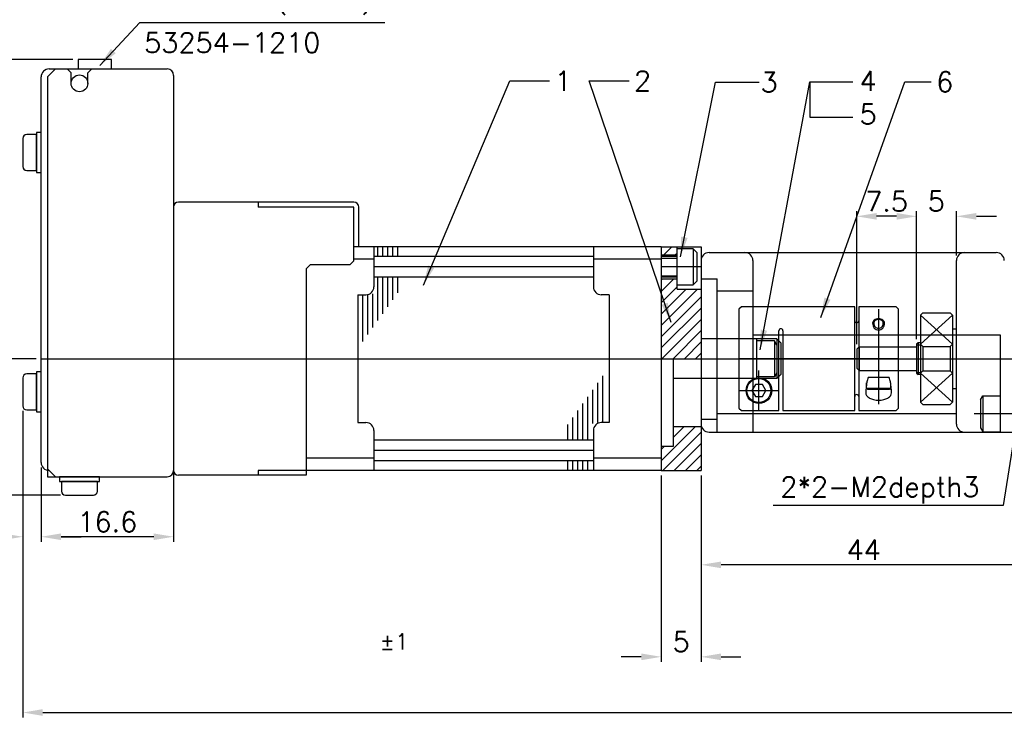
# Model space of a CAD drawing. Extents: x -129 to 281, y -129 to 158.
# Tile 3 of 7: x -67 to 56, y 1 to 89. Entities that reach past the tile are written whole.
import ezdxf
from ezdxf.lldxf.tags import DXFTag

# ---------------------------------------------------------------- set-up
doc = ezdxf.new("R2010")
doc.units = 0
doc.header["$MEASUREMENT"] = 0
for name, color, linetype in [('CENTER', 1, 'CENTER'), ('DIMS', 6, 'Continuous'), ('OBJECT', 7, 'Continuous')]:
    doc.layers.add(name, color=color, linetype=linetype)
doc.styles.get("Standard").update_dxf_attribs({"font": 'simplex.shx', "bigfont": 'bigfont.shx'})
tags = doc.linetypes.add('CENTER', pattern=[17.5, 13, -1.5, 1.5, -1.5]).pattern_tags.tags
tags[10:11] = [DXFTag(74, 4), DXFTag(75, 0), DXFTag(340, '0'), DXFTag(46, 1.0), DXFTag(50, 0.0), DXFTag(44, 0.0), DXFTag(45, 0.0)]
tags[8:9] = [DXFTag(74, 4), DXFTag(75, 0), DXFTag(340, '0'), DXFTag(46, 1.0), DXFTag(50, 0.0), DXFTag(44, 0.0), DXFTag(45, 0.0)]
tags[6:7] = [DXFTag(74, 4), DXFTag(75, 0), DXFTag(340, '0'), DXFTag(46, 1.0), DXFTag(50, 0.0), DXFTag(44, 0.0), DXFTag(45, 0.0)]
tags[4:5] = [DXFTag(74, 4), DXFTag(75, 0), DXFTag(340, '0'), DXFTag(46, 1.0), DXFTag(50, 0.0), DXFTag(44, 0.0), DXFTag(45, 0.0)]
tags = doc.linetypes.add('HIDDEN', pattern=[9.525, 6.35, -3.175]).pattern_tags.tags
tags[6:7] = [DXFTag(74, 4), DXFTag(75, 0), DXFTag(340, '0'), DXFTag(46, 1.0), DXFTag(50, 0.0), DXFTag(44, 0.0), DXFTag(45, 0.0)]
tags[4:5] = [DXFTag(74, 4), DXFTag(75, 0), DXFTag(340, '0'), DXFTag(46, 1.0), DXFTag(50, 0.0), DXFTag(44, 0.0), DXFTag(45, 0.0)]
doc.dimstyles.get("Standard").update_dxf_attribs({"dimtxt": 2.5, "dimasz": 2.5, "dimexe": 0.625, "dimexo": 0.625, "dimtad": 1, "dimdec": 3, "dimdsep": 46, "dimtxsty": 'Standard', "dimcen": 2.5, "dimadec": 0, "dimazin": 0, "dimtfac": 1, "dimtdec": 3, "dimtofl": 0, "dimtmove": 0, "dimatfit": 3, "dimfxl": 1, "dimtolj": 1, "dimtzin": 0, "dimarcsym": 0})

# ---------------------------------------------------------------- blocks, each defined once
blk = doc.blocks.new('*D9')
at = {"layer": 'DEFPOINTS', "color": 0}
for p in [(-66.57, 41.06), (212.43, 38.77), (212.43, 2.63)]:
    blk.add_point(p, dxfattribs=at)
at = {"layer": 'DIMS', "color": 0}
for p, q in [((-66.57, 40.43), (-66.57, 2.01)), ((212.43, 38.15), (212.43, 2.01)), ((-64.07, 2.63), (209.93, 2.63))]:
    blk.add_line(p, q, dxfattribs=at)
for points in [[(-64.07, 3.05), (-64.07, 2.21), (-66.57, 2.63)], [(209.93, 3.05), (209.93, 2.21), (212.43, 2.63)]]:
    blk.add_solid(points, dxfattribs=at)
at = {"layer": 'DIMS', "color": 0, "insert": (77.65, 4.51), "char_height": 2.5, "attachment_point": 5}
blk.add_mtext('\\A1;TOTAL L', dxfattribs=at)
blk = doc.blocks.new('*D17')
at = {"layer": 'DEFPOINTS', "color": 0}
for p in [(-64.27, 33.97), (-47.67, 32.97), (-64.27, 24.66)]:
    blk.add_point(p, dxfattribs=at)
at = {"layer": 'DIMS', "color": 0}
for p, q in [((-64.27, 33.35), (-64.27, 24.03)), ((-47.67, 32.35), (-47.67, 24.03)), ((-50.17, 24.66), (-61.77, 24.66))]:
    blk.add_line(p, q, dxfattribs=at)
for points in [[(-61.77, 25.07), (-61.77, 24.24), (-64.27, 24.66)], [(-50.17, 25.07), (-50.17, 24.24), (-47.67, 24.66)]]:
    blk.add_solid(points, dxfattribs=at)
at = {"layer": 'DIMS', "color": 0, "insert": (-55.97, 26.53), "char_height": 2.5, "attachment_point": 5}
blk.add_mtext('\\A1;16.6', dxfattribs=at)
blk = doc.blocks.new('*D16')
at = {"layer": 'DEFPOINTS', "color": 0}
for p in [(-66.57, 41.06), (-64.27, 33.97), (-66.57, 24.66)]:
    blk.add_point(p, dxfattribs=at)
at = {"layer": 'DIMS', "color": 0}
for p, q in [((-66.57, 40.43), (-66.57, 24.03)), ((-64.27, 33.35), (-64.27, 24.03)), ((-69.07, 24.66), (-71.57, 24.66)), ((-61.77, 24.66), (-59.27, 24.66))]:
    blk.add_line(p, q, dxfattribs=at)
for points in [[(-69.07, 25.07), (-69.07, 24.24), (-66.57, 24.66)], [(-61.77, 25.07), (-61.77, 24.24), (-64.27, 24.66)]]:
    blk.add_solid(points, dxfattribs=at)
at = {"layer": 'DIMS', "color": 0, "insert": (-73.07, 26.53), "char_height": 2.5, "attachment_point": 5}
blk.add_mtext('\\A1;2.3', dxfattribs=at)
blk = doc.blocks.new('*D15')
at = {"layer": 'DEFPOINTS', "color": 0}
for p in [(-64.27, 46.97), (-71.12, 29.87), (-61.22, 29.87)]:
    blk.add_point(p, dxfattribs=at)
at = {"layer": 'DIMS', "color": 0}
for p, q in [((-64.9, 46.97), (-71.75, 46.97)), ((-71.12, 44.47), (-71.12, 32.37)), ((-61.85, 29.87), (-71.75, 29.87))]:
    blk.add_line(p, q, dxfattribs=at)
for points in [[(-71.54, 44.47), (-70.71, 44.47), (-71.12, 46.97)], [(-71.54, 32.37), (-70.71, 32.37), (-71.12, 29.87)]]:
    blk.add_solid(points, dxfattribs=at)
at = {"layer": 'DIMS', "color": 0, "insert": (-73, 38.7), "char_height": 2.5, "attachment_point": 5, "rotation": 90}
blk.add_mtext('\\A1;17.1', dxfattribs=at)
blk = doc.blocks.new('*D10')
at = {"layer": 'DEFPOINTS', "color": 0}
for p in [(13.43, 32.97), (18.43, 32.97), (13.43, 9.61)]:
    blk.add_point(p, dxfattribs=at)
at = {"layer": 'DIMS', "color": 0}
for p, q in [((13.43, 32.35), (13.43, 8.99)), ((18.43, 32.35), (18.43, 8.99)), ((10.93, 9.61), (8.43, 9.61)), ((20.93, 9.61), (23.43, 9.61))]:
    blk.add_line(p, q, dxfattribs=at)
for points in [[(10.93, 10.03), (10.93, 9.19), (13.43, 9.61)], [(20.93, 10.03), (20.93, 9.19), (18.43, 9.61)]]:
    blk.add_solid(points, dxfattribs=at)
at = {"layer": 'DIMS', "color": 0, "insert": (15.93, 11.49), "char_height": 2.5, "attachment_point": 5}
blk.add_mtext('\\A1;5', dxfattribs=at)
blk = doc.blocks.new('*D19')
at = {"layer": 'DEFPOINTS', "color": 0}
for p in [(62.43, 37.47), (18.43, 32.97), (18.43, 21.14)]:
    blk.add_point(p, dxfattribs=at)
at = {"layer": 'DIMS', "color": 0}
for p, q in [((62.43, 36.85), (62.43, 20.51)), ((18.43, 32.35), (18.43, 20.51)), ((59.93, 21.14), (20.93, 21.14))]:
    blk.add_line(p, q, dxfattribs=at)
for points in [[(20.93, 21.55), (20.93, 20.72), (18.43, 21.14)], [(59.93, 21.55), (59.93, 20.72), (62.43, 21.14)]]:
    blk.add_solid(points, dxfattribs=at)
at = {"layer": 'DIMS', "color": 0, "insert": (38.81, 23.01), "char_height": 2.5, "attachment_point": 5}
blk.add_mtext('\\A1;44', dxfattribs=at)
blk = doc.blocks.new('*D14')
at = {"layer": 'DEFPOINTS', "color": 0}
for p in [(-71.05, 84.47), (-59.65, 84.47), (-64.27, 46.97)]:
    blk.add_point(p, dxfattribs=at)
at = {"layer": 'DIMS', "color": 0}
for p, q in [((-60.28, 84.47), (-71.67, 84.47)), ((-71.05, 49.47), (-71.05, 81.97)), ((-64.9, 46.97), (-71.67, 46.97))]:
    blk.add_line(p, q, dxfattribs=at)
for points in [[(-71.46, 81.97), (-70.63, 81.97), (-71.05, 84.47)], [(-71.46, 49.47), (-70.63, 49.47), (-71.05, 46.97)]]:
    blk.add_solid(points, dxfattribs=at)
at = {"layer": 'DIMS', "color": 0, "insert": (-72.92, 65.72), "char_height": 2.5, "attachment_point": 5, "rotation": 90}
blk.add_mtext('\\A1;37.5', dxfattribs=at)
blk = doc.blocks.new('カプリングΦ13')
at = {"layer": 'CENTER', "linetype": 'CENTER', "ltscale": 0.5}
blk.add_line((17.5, 6.21), (17.5, -5.7), dxfattribs=at)
at = {"layer": 'CENTER'}
for p, q in [((2.5, -6.5), (2.5, -1.5)), ((0, -4), (5, -4))]:
    blk.add_line(p, q, dxfattribs=at)
at = {"layer": 'OBJECT', "linetype": 'HIDDEN', "ltscale": 0.2}
for p, q in [((0.3, 6.5), (0, 6.2)), ((0, 6.2), (0, -6.2)), ((14.5, 6.5), (0.3, 6.5)), ((14.5, -6.5), (14.5, 6.5)), ((15, 6.5), (15, -6.5)), ((19.7, 6.5), (15, 6.5)), ((20, 6.2), (19.7, 6.5)), ((20, -6.2), (20, 6.2)), ((5, -6.5), (5, 3.5)), ((5.5, 3.5), (5.5, -6.5)), ((18.82, -2.35), (16.18, -2.35)), ((16, -3.7), (16, -3.03)), ((16, -3.7), (19, -3.7)), ((16, -3.7), (16.15, -3.85)), ((19, -3.7), (18.85, -3.85)), ((19, -3.03), (19, -3.7)), ((18.85, -3.85), (16.15, -3.85)), ((0, -6.2), (0.3, -6.5)), ((0.3, -6.5), (5, -6.5)), ((5.5, -6.5), (14.5, -6.5)), ((15, -6.5), (19.7, -6.5)), ((19.7, -6.5), (20, -6.2))]:
    blk.add_line(p, q, dxfattribs=at)
for points in [[(17.49, 5, 0.07297), (17.2, 4.95, 0.084022), (16.96, 4.84, 0.106519), (16.8, 4.65, 0.13065), (16.74, 4.45, 0.13065)], [(18.24, 4.45, 0.13065), (18.19, 4.65, 0.106519), (18.02, 4.84, 0.084022), (17.79, 4.95, 0.07297), (17.49, 5, 0.07297)], [(16.74, 4.45, 0.086263), (16.8, 4.12, 0.092558), (16.96, 3.84, 0.103117), (17.21, 3.65, 0.112067), (17.49, 3.59, 0.112067)], [(17.49, 4.91, 0.075836), (17.26, 4.87, 0.086054), (17.07, 4.77, 0.10599), (16.94, 4.62, 0.126235), (16.89, 4.45, 0.126235)], [(16.89, 4.45, 0.091027), (16.94, 4.2, 0.09508), (17.07, 3.99, 0.101435), (17.27, 3.85, 0.106438), (17.49, 3.8, 0.106438)], [(18.09, 4.45, 0.126235), (18.05, 4.62, 0.10599), (17.92, 4.77, 0.086054), (17.73, 4.87, 0.075836), (17.49, 4.91, 0.075836)], [(17.49, 3.8, 0.106438), (17.72, 3.85, 0.101435), (17.92, 3.99, 0.09508), (18.05, 4.2, 0.091027), (18.09, 4.45, 0.091027)], [(17.49, 3.59, 0.112067), (17.77, 3.65, 0.103117), (18.02, 3.84, 0.092558), (18.18, 4.12, 0.086263), (18.24, 4.45, 0.086263)], [(16.18, -2.35, 0.034762), (16.02, -2.92, 0.049181), (15.89, -4.28, 0.049181)], [(19.11, -4.28, 0.049181), (18.98, -2.92, 0.034762), (18.82, -2.35, 0.103234)], [(15.89, -4.28, 0.157417), (15.99, -4.6, 0.106568), (16.36, -4.93, 0.072099), (16.85, -5.13, 0.058488), (17.5, -5.21, 0.058488), (18.15, -5.13, 0.072099), (18.64, -4.93, 0.106568), (19.01, -4.6, 0.157417), (19.11, -4.28, 0.157417)]]:
    blk.add_lwpolyline(points, format="xyb", dxfattribs=at)
blk.add_lwpolyline([(2.07, -3.25), (1.63, -4), (2.07, -4.75), (2.93, -4.75), (3.37, -4), (2.93, -3.25)], close=True, dxfattribs=at)
for radius in [1.61, 1.5]:
    blk.add_circle((2.5, -4), radius, dxfattribs=at)
for centre, start, end in [((5.25, 3.5), 0, 180), ((14.75, 4.75), 180, 0), ((14.75, -4.75), 0, 180)]:
    blk.add_arc(centre, 0.25, start, end, dxfattribs=at)
blk = doc.blocks.new('*D21')
at = {"layer": 'DEFPOINTS', "color": 0}
for p in [(37.93, 64.81), (37.93, 48.17), (45.43, 48.77)]:
    blk.add_point(p, dxfattribs=at)
at = {"layer": 'DIMS', "color": 0}
for p, q in [((37.93, 48.8), (37.93, 65.44)), ((45.43, 49.4), (45.43, 65.44)), ((42.93, 64.81), (40.43, 64.81))]:
    blk.add_line(p, q, dxfattribs=at)
for points in [[(40.43, 65.23), (40.43, 64.39), (37.93, 64.81)], [(42.93, 65.23), (42.93, 64.39), (45.43, 64.81)]]:
    blk.add_solid(points, dxfattribs=at)
at = {"layer": 'DIMS', "color": 0, "insert": (41.68, 66.69), "char_height": 2.5, "attachment_point": 5}
blk.add_mtext('\\A1;7.5', dxfattribs=at)
blk = doc.blocks.new('*D20')
at = {"layer": 'DEFPOINTS', "color": 0}
for p in [(45.43, 64.81), (50.43, 59.27), (45.43, 48.77)]:
    blk.add_point(p, dxfattribs=at)
at = {"layer": 'DIMS', "color": 0}
for p, q in [((45.43, 49.4), (45.43, 65.44)), ((50.43, 59.9), (50.43, 65.44)), ((42.93, 64.81), (40.43, 64.81)), ((52.93, 64.81), (55.43, 64.81))]:
    blk.add_line(p, q, dxfattribs=at)
for points in [[(42.93, 65.23), (42.93, 64.39), (45.43, 64.81)], [(52.93, 65.23), (52.93, 64.39), (50.43, 64.81)]]:
    blk.add_solid(points, dxfattribs=at)
at = {"layer": 'DIMS', "color": 0, "insert": (47.9, 66.7), "char_height": 2.5, "attachment_point": 5}
blk.add_mtext('\\A1;5', dxfattribs=at)

msp = doc.modelspace()

# ---------------------------------------------------------------- hatches: boundary and pattern name
at = {"layer": 'OBJECT'}
h = msp.add_hatch(dxfattribs=at)
h.set_pattern_fill('ANSI31', color=256, scale=5, angle=45, style=0)
h.set_pattern_definition([(90, (5.42655, -68.312), (-0.625, 1e-16), [])])
h.paths.add_polyline_path([(-19.0469, 60.973), (-22.1469, 60.973), (-22.1469, 59.773), (-19.0469, 59.773)])
h.paths.add_polyline_path([(-19.0469, 55.973), (-19.0469, 57.173), (-22.1469, 57.173), (-22.1469, 55.973, -0.41421356), (-23.1469, 54.973), (-24.0469, 54.973), (-24.0469, 48.973)])
h = msp.add_hatch(dxfattribs=at)
h.set_pattern_fill('ANSI31', color=256, scale=8, style=0)
h.set_pattern_definition([(45, (2.9408, 15.1976), (-0.707107, 0.707107), [])])
h.paths.add_polyline_path([(13.4265, 60.973), (13.4265, 59.973), (15.4265, 59.973), (15.4265, 60.973)])
h.paths.add_polyline_path([(18.4265, 55.673), (15.4265, 55.673), (15.4265, 56.973), (13.4265, 56.973), (13.4265, 46.973), (18.4265, 46.973)])
h.paths.add_polyline_path([(18.4265, 35.473), (18.4265, 38.473), (14.9265, 38.473), (14.9265, 35.973), (13.4265, 35.973), (13.4265, 35.473)])
h.paths.add_polyline_path([(18.4265, 32.973), (18.4265, 35.473), (13.4265, 35.473), (13.4265, 32.973)])
h = msp.add_hatch(dxfattribs=at)
h.set_pattern_fill('ANSI31', color=256, scale=5, angle=225, style=0)
h.set_pattern_definition([(270, (-23.27345, 162.25804), (0.625, -2e-16), [])])
h.paths.add_polyline_path([(1.2, 32.973), (4.3, 32.973), (4.3, 34.173), (1.2, 34.173)])
h.paths.add_polyline_path([(1.2, 37.973), (1.2, 36.773), (4.3, 36.773), (4.3, 37.973, -0.41421356), (5.3, 38.973), (6.2, 38.973), (6.2, 44.973)])

# ---------------------------------------------------------------- linework, layer by layer
at = {"layer": 'CENTER', "ltscale": 0.5}
for p, q in [((4.9265, 58.473), (-22.5735, 58.473)), ((18.4265, 58.473), (13.4265, 58.473)), ((4.9265, 35.473), (-22.5735, 35.473))]:
    msp.add_line(p, q, dxfattribs=at)
at = {"layer": 'CENTER'}
for p, q in [((-64.2735, 46.973), (212.4265, 46.973)), ((65.9265, 40.073), (52.6627, 40.073))]:
    msp.add_line(p, q, dxfattribs=at)
at = {"layer": 'CENTER', "linetype": 'CENTER', "ltscale": 0.5}
msp.add_line((43.1765, 46.973), (23.1765, 46.973), dxfattribs=at)
at = {"layer": 'CENTER', "ltscale": 0.5}
msp.add_point((-31.0735, 46.973), dxfattribs=at)
at = {"layer": 'DIMS'}
msp.add_line((-47.6735, 32.973), (-47.6735, 27.6848), dxfattribs=at)
msp.add_lwpolyline([(-55.4532, 84.473), (-59.6532, 84.473), (-59.6532, 83.273), (-55.4532, 83.273)], close=True, dxfattribs=at)
at = {"layer": 'OBJECT'}
for p, q in [((-62.4735, 83.273), (-63.4735, 82.273)), ((-63.2735, 83.273), (-56.4735, 83.273)), ((-62.4735, 83.273), (-61.0235, 83.273)), ((-60.5235, 82.773), (-61.0235, 83.273)), ((-60.5235, 81.473), (-60.5235, 82.773)), ((-57.9235, 83.273), (-58.4235, 82.773)), ((-58.4235, 81.473), (-58.4235, 82.773)), ((-57.9235, 83.273), (-55.6735, 83.273)), ((-55.6735, 83.273), (-48.4735, 83.273)), ((-64.2735, 33.973), (-64.2735, 82.273)), ((-63.4735, 82.273), (-63.4735, 32.973)), ((-47.6735, 82.473), (-47.6735, 32.973)), ((32.0517, 81.6592), (32.0517, 77.2572)), ((32.0517, 77.2572), (37.4387, 77.2572)), ((-47.6735, 65.973), (-47.6735, 32.973)), ((-25.0735, 66.573), (-47.0735, 66.573)), ((-37.0735, 66.573), (-37.0735, 65.973)), ((-25.0735, 65.973), (-37.0735, 65.973)), ((-25.0735, 59.223), (-25.0735, 65.973)), ((-24.4735, 60.973), (-24.4735, 65.973)), ((13.4265, 60.973), (-25.0735, 60.973)), ((-24.4735, 60.973), (-25.0735, 60.973)), ((-22.5735, 60.973), (-22.5735, 55.973)), ((4.9265, 60.973), (4.9265, 55.973)), ((13.4265, 60.973), (13.4265, 32.973)), ((13.4265, 60.973), (13.4265, 32.973)), ((13.4265, 60.973), (18.4265, 60.973)), ((15.4265, 55.673), (15.4265, 60.973)), ((18.4265, 60.973), (18.4265, 32.973)), ((-22.5735, 59.4455), (-25.0735, 59.4455)), ((4.9265, 59.773), (-22.5735, 59.773)), ((13.4265, 59.4455), (4.9265, 59.4455)), ((13.4265, 59.973), (15.4265, 59.973)), ((18.4265, 59.273), (18.4265, 38.773)), ((19.4265, 60.273), (55.4265, 60.273)), ((-30.5735, 58.723), (-31.0735, 58.223)), ((-31.0735, 58.223), (-31.0735, 32.373)), ((-25.5735, 58.723), (-30.5735, 58.723)), ((-25.0735, 59.223), (-25.5735, 58.723)), ((4.9265, 57.173), (-22.5735, 57.173)), ((13.4265, 56.973), (15.4265, 56.973)), ((15.4265, 55.673), (18.4265, 55.673)), ((-24.5735, 54.973), (-24.5735, 38.973)), ((-24.5735, 54.973), (-23.5735, 54.973)), ((6.9265, 54.973), (5.9265, 54.973)), ((6.9265, 54.973), (6.9265, 38.973)), ((24.9265, 49.973), (55.9265, 49.973)), ((24.9265, 49.973), (24.9265, 37.773)), ((55.9265, 49.973), (55.9265, 37.773)), ((27.6377, 49.2157), (25.4265, 49.2157)), ((27.6377, 49.2157), (27.6377, 44.7157)), ((27.9265, 48.7155), (27.6377, 49.2157)), ((27.9265, 48.7155), (27.9265, 45.2155)), ((14.9265, 46.973), (14.9265, 35.973)), ((18.4265, 44.473), (14.9265, 44.473)), ((27.6377, 44.7157), (25.4265, 44.7157)), ((27.9265, 45.2155), (27.638, 44.7157)), ((53.4266, 41.8227), (53.7154, 42.323)), ((53.7153, 42.323), (53.7153, 37.823)), ((53.7153, 42.323), (55.9265, 42.323)), ((53.4265, 41.823), (53.4265, 38.323)), ((-24.5735, 38.973), (-23.5735, 38.973)), ((6.9265, 38.973), (5.9265, 38.973)), ((14.9265, 38.473), (18.4265, 38.473)), ((53.4267, 38.3228), (53.7152, 37.823)), ((-22.5735, 37.973), (-22.5735, 32.973)), ((4.9265, 37.973), (4.9265, 32.973)), ((19.4265, 37.773), (61.4265, 37.773)), ((53.7153, 37.823), (55.9265, 37.823)), ((4.9265, 36.773), (-22.5735, 36.773)), ((14.9265, 35.973), (13.4265, 35.973)), ((-22.5735, 34.5005), (-31.0735, 34.5005)), ((4.9265, 34.173), (-22.5735, 34.173)), ((13.4265, 34.5005), (4.9265, 34.5005)), ((-62.4735, 32.173), (-63.4735, 33.173)), ((-63.4735, 32.973), (-63.4735, 32.173)), ((-63.2735, 32.973), (-63.4735, 32.973)), ((-63.4735, 32.173), (-48.4735, 32.173)), ((-31.0735, 32.373), (-47.0735, 32.373)), ((-31.0735, 32.973), (-37.0735, 32.973)), ((-37.0735, 32.973), (-37.0735, 32.373)), ((13.4265, 32.973), (-31.0735, 32.973)), ((13.4265, 32.973), (18.4265, 32.973))]:
    msp.add_line(p, q, dxfattribs=at)
at = {"layer": 'OBJECT', "linetype": 'HIDDEN', "ltscale": 0.5}
for p, q in [((17.4265, 60.723), (15.4265, 60.723)), ((17.4265, 60.723), (17.4265, 56.223)), ((17.9265, 60.223), (17.4265, 60.723)), ((17.9265, 56.723), (17.9265, 60.223)), ((24.9265, 59.273), (24.9265, 49.973)), ((50.4265, 38.773), (50.4265, 59.273)), ((18.4265, 56.973), (20.4265, 56.973)), ((20.4265, 37.773), (20.4265, 56.973)), ((15.4265, 56.223), (17.4265, 56.223)), ((17.4265, 56.223), (17.9265, 56.723)), ((20.4265, 55.473), (24.9265, 55.473)), ((46.2265, 52.723), (45.9265, 52.423)), ((45.9265, 52.423), (45.9265, 41.523)), ((49.9265, 52.423), (45.9265, 48.801)), ((49.9265, 48.801), (45.9265, 52.423)), ((46.2265, 52.723), (49.6265, 52.723)), ((49.6265, 52.723), (49.9265, 52.423)), ((49.9265, 52.423), (49.9265, 41.523)), ((49.9265, 50.723), (50.4265, 50.723)), ((27.9265, 49.473), (18.4265, 49.473)), ((27.9265, 49.473), (27.9265, 44.473)), ((27.9265, 49.473), (28.4265, 48.973)), ((28.4265, 48.973), (28.4265, 44.973)), ((37.9265, 48.173), (37.9265, 45.773)), ((38.2266, 48.473), (37.9266, 48.173)), ((38.2265, 48.473), (45.4265, 48.473)), ((38.2265, 48.473), (38.2265, 45.473)), ((45.6265, 48.973), (45.4265, 48.773)), ((45.4265, 48.773), (45.4265, 45.173)), ((45.4265, 48.7025), (45.9265, 48.7025)), ((45.6265, 48.973), (45.6265, 44.973)), ((45.9265, 48.973), (45.6265, 48.973)), ((45.9265, 48.801), (46.2265, 48.501)), ((46.2265, 48.501), (46.2265, 45.445)), ((46.2265, 48.501), (49.6265, 48.501)), ((49.9265, 48.801), (49.6265, 48.501)), ((49.6265, 48.501), (49.6265, 45.445)), ((38.2265, 45.473), (37.9265, 45.773)), ((27.9265, 44.473), (18.4265, 44.473)), ((27.9265, 44.473), (28.4265, 44.973)), ((38.2265, 45.473), (45.4265, 45.473)), ((45.4265, 45.2435), (45.9265, 45.2435)), ((45.4266, 45.173), (45.6266, 44.973)), ((45.9265, 44.973), (45.6265, 44.973)), ((45.9265, 45.145), (46.2265, 45.445)), ((49.9265, 41.523), (45.9265, 45.145)), ((49.9265, 45.145), (45.9265, 41.523)), ((46.2265, 45.445), (49.6265, 45.445)), ((49.9265, 45.145), (49.6265, 45.445)), ((49.9265, 43.223), (50.4265, 43.223)), ((46.2265, 41.223), (45.9265, 41.523)), ((46.2265, 41.223), (49.6265, 41.223)), ((49.9265, 41.523), (49.6265, 41.223)), ((20.4265, 40.0991), (50.4265, 40.0991)), ((18.4265, 39.3737), (20.4265, 39.3737))]:
    msp.add_line(p, q, dxfattribs=at)
at = {"layer": 'OBJECT', "ltscale": 0.5}
for p, q in [((15.4265, 59.773), (13.4265, 59.773)), ((15.4265, 57.173), (13.4265, 57.173))]:
    msp.add_line(p, q, dxfattribs=at)
at = {"layer": 'OBJECT', "linetype": 'HIDDEN', "ltscale": 0.2}
for p, q in [((13.4265, 59.573), (15.4265, 59.573)), ((13.4265, 57.373), (15.4265, 57.373))]:
    msp.add_line(p, q, dxfattribs=at)
at = {"layer": 'OBJECT'}
for points in [[(-64.2735, 70.3091), (-64.2735, 75.3091), (-64.8735, 75.3091), (-64.8735, 70.3091)], [(24.9265, 44.473), (25.4265, 44.473), (25.4265, 49.473), (24.9265, 49.473)], [(-64.2735, 40.3091), (-64.2735, 45.3091), (-64.8735, 45.3091), (-64.8735, 40.3091)], [(-56.9735, 32.173), (-61.9735, 32.173), (-61.9735, 31.573), (-56.9735, 31.573)]]:
    msp.add_lwpolyline(points, close=True, dxfattribs=at)
for points in [[(-64.8735, 70.5591), (-64.8735, 75.0591), (-66.0735, 75.0591, 0.41421356), (-66.5735, 74.5591), (-66.5735, 71.0591, 0.41421356), (-66.0735, 70.5591)], [(-64.8735, 40.5591), (-64.8735, 45.0591), (-66.0735, 45.0591, 0.41421356), (-66.5735, 44.5591), (-66.5735, 41.0591, 0.41421356), (-66.0735, 40.5591)], [(-57.2235, 31.573), (-61.7235, 31.573), (-61.7235, 30.373, 0.41421356), (-61.2235, 29.873), (-57.7235, 29.873, 0.41421356), (-57.2235, 30.373)]]:
    msp.add_lwpolyline(points, format="xyb", close=True, dxfattribs=at)
msp.add_circle((-59.4735, 81.473), 1.05, dxfattribs=at)
for centre, radius, start, end in [((-63.2735, 82.273), 1, 90, 180), ((-48.4735, 82.473), 0.8, 0, 90), ((-47.0735, 65.973), 0.6, 90, 180), ((-25.0735, 65.973), 0.6, 0, 90), ((19.4265, 59.273), 1, 90.000003, 180.000005), ((55.4265, 59.273), 1, 0, 90.000003), ((-23.5735, 55.973), 1, 270, 0), ((5.9265, 55.973), 1, 180, 270), ((-23.5735, 37.973), 1, 0, 90), ((5.9265, 37.973), 1, 90, 180), ((19.4265, 38.773), 1, 179.999991, 270.000001), ((-63.2735, 33.973), 1, 180, 270), ((-48.4735, 32.973), 0.8, 270, 0), ((-47.0735, 32.973), 0.6, 180, 270)]:
    msp.add_arc(centre, radius, start, end, dxfattribs=at)
at = {"layer": 'OBJECT', "linetype": 'HIDDEN', "ltscale": 0.5}
msp.add_arc((23.9265, 59.273), 1, 0, 90.000003, dxfattribs=at)
at = {"layer": 'OBJECT', "linetype": 'HIDDEN'}
for centre, start, end in [((51.4265, 59.273), 90.000003, 180.000005), ((51.4265, 38.773), 179.999991, 270.000001)]:
    msp.add_arc(centre, 1, start, end, dxfattribs=at)

# ---------------------------------------------------------------- block references
at = {"layer": 'OBJECT'}
msp.add_blockref('カプリングΦ13', (23.1765, 46.973), dxfattribs=at)

# ---------------------------------------------------------------- texts
at = {"layer": 'DIMS'}
for s, insert, char_height, attachment_point in [('Connector(Molex)\\P    ', (-51.8413, 85.8802), 2.5, 7), ('53254-1210    ', (-51.3518, 85.3249), 2.5, 7), ('2*2-M2depth3', (28.349, 32.1542), 2.5, 1), ('%%P1', (-21.8175, 12.5263), 2, 1)]:
    msp.add_mtext(s, dxfattribs=dict(at, insert=insert, char_height=char_height, attachment_point=attachment_point))
at = {"layer": 'OBJECT', "char_height": 2.5, "attachment_point": 1}
for s, insert in [('1', (0.071, 83.0189)), ('2', (10.0281, 83.0189)), ('3', (25.8736, 82.8659)), ('4\\P5', (38.2838, 83.0189)), ('6', (47.8953, 82.9117))]:
    msp.add_mtext(s, dxfattribs=dict(at, insert=insert))

# ---------------------------------------------------------------- dimensions: what is measured, and where the dimension line sits
at = {"layer": 'DIMS'}
for base, p2, picture, middle in [((-71.0469, 84.473), (-59.6532, 84.473), '*D14', (-72.9219, 65.723)), ((-71.1231, 29.873), (-61.2235, 29.873), '*D15', (-71.1231, 38.7031))]:
    dim = msp.add_linear_dim(base=base, p1=(-64.2735, 46.973), p2=p2, angle=90, dimstyle='Standard', dxfattribs=at)
    dim.commit()
    dim.dimension.update_dxf_attribs({"geometry": picture, "text_midpoint": middle})
for base, p1, p2, picture, middle in [((37.9266, 64.8101), (45.4265, 48.773), (37.9266, 48.173), '*D21', (41.6765, 64.8101)), ((18.4265, 21.1379), (62.4265, 37.473), (18.4265, 32.973), '*D19', (38.8137, 21.1379)), ((-64.2735, 24.6569), (-47.6735, 32.973), (-64.2735, 33.973), '*D17', (-55.9735, 26.5319)), ((13.4265, 9.6114), (18.4265, 32.973), (13.4265, 32.973), '*D10', (15.9265, 9.6114))]:
    dim = msp.add_linear_dim(base=base, p1=p1, p2=p2, dimstyle='Standard', dxfattribs=at)
    dim.commit()
    dim.dimension.update_dxf_attribs({"geometry": picture, "text_midpoint": middle})
for base, p1, p2, picture, middle in [((45.4265, 64.8101), (50.4265, 59.273), (45.4265, 48.773), '*D20', (47.9035, 64.82)), ((-66.5735, 24.6569), (-64.2735, 33.973), (-66.5735, 41.0591), '*D16', (-73.0682, 24.6569))]:
    dim = msp.add_linear_dim(base=base, p1=p1, p2=p2, dimstyle='Standard', override={"dimtmove": 1}, dxfattribs=at)
    dim.commit()
    dim.dimension.update_dxf_attribs({"geometry": picture, "text_midpoint": middle})
dim = msp.add_linear_dim(base=(212.4265, 2.6307), p1=(-66.5735, 41.0591), p2=(212.4265, 38.773), text='TOTAL L', dimstyle='Standard', dxfattribs=at)
dim.commit()
dim.dimension.update_dxf_attribs({"geometry": '*D9', "text_midpoint": (77.6457, 2.6307)})

# ---------------------------------------------------------------- leaders
for points in [[(-56.9305, 83.7), (-51.8886, 89.0958), (-21.1871, 89.0958)], [(58.4265, 41.973), (56.2788, 28.5584), (27.4469, 28.5584)]]:
    msp.add_leader(points, dimstyle='Standard', override={"dimgap": 0.625, "dimtad": 0}, dxfattribs=at)
at = {"layer": 'OBJECT', "annotation_type": 0, "has_hookline": 1, "hookline_direction": 1}
for points in [[(-16.3645, 56.1966), (-5.554, 81.7689), (-0.554, 81.7689)], [(33.4296, 52.1483), (43.9742, 81.6617), (47.2703, 81.6617)]]:
    msp.add_leader(points, dimstyle='Standard', override={"dimgap": 0.625, "dimtad": 0}, dxfattribs=at)
at = {"layer": 'OBJECT'}
for points in [[(14.6694, 51.4944), (4.4031, 81.7689), (9.4031, 81.7689)], [(15.843, 59.7346), (20.2486, 81.6159), (25.694, 81.6159)], [(25.833, 48.0877), (32.0517, 81.6592), (37.4387, 81.6592)]]:
    msp.add_leader(points, dimstyle='Standard', override={"dimgap": 0.625, "dimtad": 0}, dxfattribs=at)

doc.saveas('drawing.dxf')
